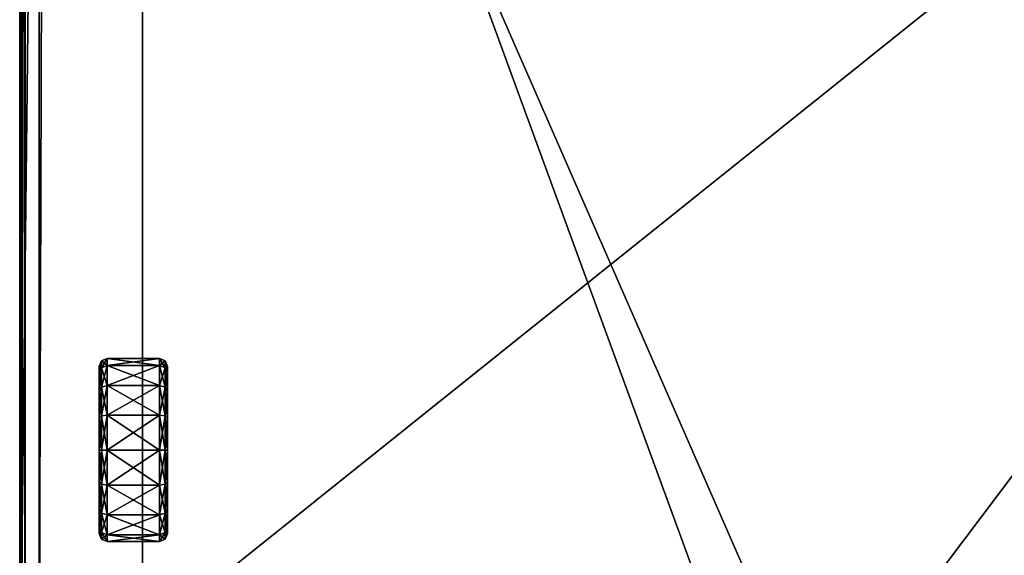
# Model space of a CAD drawing. Header units: centimetres. Extents: x -30.2 to 30.2, y -8.4 to 52.9.
# Tile 255 of 256: x -30.2 to -2.7, y 7.3 to 22.3. Entities that reach past the tile are written whole.
import ezdxf

# ---------------------------------------------------------------- set-up
doc = ezdxf.new("R2010")
doc.units = ezdxf.units.CM
doc.layers.add('RF461304_Body', color=7, linetype='Continuous', true_color=0x1c1cb1)

msp = doc.modelspace()

# ---------------------------------------------------------------- meshes
at = {"layer": 'RF461304_Body', "color": 213, "true_color": 0xc458e1}
mesh = msp.add_polyface(dxfattribs=at)
corners = [(-30.16, 2.326, 24.244), (-30.16, 52.722, 24.244), (-29.616, 49.817, 24.244), (-29.616, 2.689, 24.244), (29.393, 49.966, 7.544), (-29.468, 49.966, 7.544), (-29.468, 49.966, 24.244), (-29.616, 49.817, 7.544), (-29.616, 2.689, 7.544), (-29.6, 49.9, -0.249), (-29.55, 49.949, -0.249), (-29.468, 49.966, -0.249), (-29.616, 49.817, -0.249), (-29.616, 2.689, -0.249), (29.393, 49.966, -0.249), (-30.012, 2.326, 209.235), (-7.966, 2.326, 209.235), (-30.012, 52.722, 209.235), (-30.16, 2.326, 201.143), (-30.16, 52.722, 201.143), (-30.16, 52.722, 209.086), (-30.16, 2.326, 209.086), (-26.741, -2.495, 27.742), (-26.741, 48.346, 27.742), (-26.741, 48.797, 197.645), (-26.741, -2.495, 197.645), (-7.966, -2.495, 197.645), (-29.55, 49.949, 7.544), (-29.55, 49.949, 24.244), (-30.094, 52.722, 209.218), (-30.094, 2.326, 209.218), (-30.144, 52.805, 24.244), (-29.6, 49.9, 24.244), (-29.6, 49.9, 7.544), (-30.144, 52.722, 209.169), (-30.144, 2.326, 209.169)]
mesh.append_faces([[corners[k] for k in face] for face in [(15, 16, 17), (25, 24, 26)]], dxfattribs={"color": 213})
mesh.append_faces([[corners[k] for k in face] for face in [(13, 11, 14)]], dxfattribs={"vtx0": -1, "vtx2": -1, "color": 213})
mesh.append_faces([[corners[k] for k in face] for face in [(12, 9, 11), (13, 12, 11)]], dxfattribs={"vtx1": -1, "vtx2": -1, "color": 213})
mesh.append_faces([[corners[k] for k in face] for face in [(0, 1, 2), (2, 3, 0), (4, 5, 6), (3, 2, 7), (7, 8, 3), (9, 10, 11), (1, 0, 18), (18, 19, 1), (14, 11, 5), (7, 12, 13), (13, 8, 7), (20, 19, 18), (18, 21, 20), (22, 23, 24), (27, 28, 6), (6, 5, 27), (29, 30, 15), (15, 17, 29), (10, 27, 5), (5, 11, 10), (31, 32, 2), (33, 32, 28), (28, 27, 33), (7, 2, 32), (32, 33, 7), (34, 35, 30), (30, 29, 34), (20, 21, 35), (35, 34, 20), (9, 33, 27), (27, 10, 9), (12, 7, 33), (33, 9, 12)]], dxfattribs={"vtx2": -1, "color": 213})
mesh = msp.add_polyface(dxfattribs=at)
corners = [(-26.741, 48.346, 27.742), (26.666, 48.346, 27.742), (26.666, 48.797, 197.645), (-26.741, 48.797, 197.645), (-30.012, 52.871, 201.143), (30.011, 52.871, 201.143), (30.011, 52.871, 24.244), (29.393, 49.966, 24.244), (-29.468, 49.966, 24.244), (29.393, 49.966, 7.544), (29.542, 2.689, -0.249), (29.393, 49.966, -0.249), (29.476, 49.949, -0.249), (29.525, 49.9, -0.249), (29.542, 49.817, -0.249), (29.542, 2.689, 7.544), (29.542, 49.817, 7.544), (29.542, 49.817, 24.244), (-29.468, 49.966, 7.544), (-30.012, 52.871, 209.086), (30.011, 52.871, 209.086), (30.011, 52.722, 209.235), (-30.012, 52.722, 209.235), (-7.966, 2.326, 209.235), (30.011, 2.326, 209.235), (26.666, -2.495, 27.742), (-7.966, -2.495, 197.645), (26.666, -2.495, 197.645), (30.011, 52.805, 209.218), (29.525, 49.9, 24.244), (30.143, 52.805, 24.244), (30.16, 52.722, 24.244), (29.525, 49.9, 7.544), (-30.012, 52.805, 209.218), (30.011, 52.855, 209.169), (29.476, 49.949, 24.244), (30.094, 52.855, 24.244), (29.476, 49.949, 7.544)]
mesh.append_faces([[corners[k] for k in face] for face in [(10, 13, 14)]], dxfattribs={"vtx0": -1, "color": 213})
mesh.append_faces([[corners[k] for k in face] for face in [(10, 11, 12), (10, 12, 13)]], dxfattribs={"vtx0": -1, "vtx2": -1, "color": 213})
mesh.append_faces([[corners[k] for k in face] for face in [(0, 1, 2), (2, 3, 0), (4, 5, 6), (6, 7, 8), (8, 7, 9), (15, 16, 17), (18, 9, 11), (14, 16, 15), (19, 20, 5), (21, 22, 23), (23, 24, 21), (25, 1, 0), (26, 3, 2), (27, 2, 1), (22, 21, 28), (29, 30, 31), (31, 17, 29), (32, 29, 17), (17, 16, 32), (13, 32, 16), (16, 14, 13), (33, 28, 34), (34, 20, 19), (35, 36, 30), (30, 29, 35), (7, 6, 36), (36, 35, 7), (37, 35, 29), (29, 32, 37), (9, 7, 35), (35, 37, 9), (12, 37, 32), (32, 13, 12), (11, 9, 37), (37, 12, 11)]], dxfattribs={"vtx2": -1, "color": 213})
mesh = msp.add_polyface(dxfattribs=at)
corners = [(29.542, 2.689, 7.544), (29.542, -1.827, 7.544), (-29.616, -1.827, 7.544), (-7.966, -2.347, 209.235), (30.011, -2.347, 209.235), (30.011, 2.326, 209.235), (-7.966, 2.326, 209.235), (29.542, -1.827, 24.244), (29.542, 2.689, 24.244), (30.16, 2.326, 24.244), (-29.616, -1.827, 24.244), (30.011, -2.495, 24.244), (29.542, 2.689, -0.249), (-29.616, 2.689, -0.249), (29.393, 49.966, -0.249), (29.542, 49.817, 24.244), (29.542, 49.817, -0.249), (30.011, -2.495, 209.086), (-7.966, -2.495, 209.086), (-7.966, -2.495, 201.143), (30.011, -2.495, 201.143), (-9.612, -2.495, 207.43), (-9.612, -2.495, 202.073), (-9.612, 0.658, 207.43), (-9.612, 0.658, 202.073), (-26.741, -2.495, 27.742), (-30.012, -2.495, 24.244), (26.666, -2.495, 27.742), (-7.966, -2.495, 197.645), (26.666, -2.495, 197.645), (-26.741, 48.346, 27.742), (26.666, 48.797, 197.645), (26.666, 48.346, 27.742), (30.011, -2.429, 209.218), (-7.966, -2.429, 209.218), (30.011, -2.479, 209.169), (-7.966, -2.479, 209.169), (30.16, -2.347, 24.244), (30.143, -2.429, 24.244), (30.094, -2.479, 24.244)]
mesh.append_faces([[corners[k] for k in face] for face in [(7, 37, 38), (7, 38, 39), (7, 39, 11)]], dxfattribs={"color": 213})
mesh.append_faces([[corners[k] for k in face] for face in [(12, 13, 14)]], dxfattribs={"vtx1": -1, "vtx2": -1, "color": 213})
mesh.append_faces([[corners[k] for k in face] for face in [(0, 1, 2), (3, 4, 5), (5, 6, 3), (7, 8, 9), (10, 7, 11), (8, 7, 1), (1, 0, 8), (2, 1, 7), (9, 8, 15), (15, 8, 0), (13, 12, 0), (0, 12, 16), (17, 18, 19), (19, 20, 17), (18, 21, 22), (22, 19, 18), (21, 23, 24), (24, 22, 21), (25, 26, 11), (11, 27, 25), (19, 28, 29), (29, 20, 19), (20, 29, 27), (27, 11, 20), (30, 25, 27), (31, 29, 28), (32, 27, 29), (33, 4, 3), (3, 34, 33), (35, 33, 34), (34, 36, 35), (17, 35, 36), (36, 18, 17)]], dxfattribs={"vtx2": -1, "color": 213})
mesh = msp.add_polyface(dxfattribs=at)
corners = [(-29.616, -1.827, 7.544), (-29.616, 2.689, 7.544), (29.542, 2.689, 7.544), (30.011, -2.495, 24.244), (-30.012, -2.495, 24.244), (-29.616, -1.827, 24.244), (29.542, -1.827, 24.244), (-30.16, 2.326, 24.244), (-29.616, 2.689, 24.244), (-30.16, -2.347, 24.244), (-29.616, 2.689, -0.249), (-28.983, 0.658, 207.43), (-28.983, 0.658, 202.073), (-9.612, 0.658, 202.073), (-9.612, 0.658, 207.43), (-30.012, -2.347, 209.235), (-7.966, -2.347, 209.235), (-7.966, 2.326, 209.235), (-30.012, 2.326, 209.235), (-30.012, -2.495, 201.143), (-28.983, -2.495, 202.073), (-28.983, -2.495, 207.43), (-30.012, -2.495, 209.086), (-9.612, -2.495, 207.43), (-7.966, -2.495, 209.086), (-7.966, -2.495, 201.143), (-9.612, -2.495, 202.073), (-26.741, -2.495, 27.742), (-26.741, -2.495, 197.645), (-7.966, -2.495, 197.645), (-26.741, 48.797, 197.645), (-30.012, -2.429, 209.218), (-7.966, -2.429, 209.218), (-30.012, -2.479, 209.169), (-7.966, -2.479, 209.169), (-30.094, -2.479, 24.244), (-30.144, -2.429, 24.244)]
mesh.append_faces([[corners[k] for k in face] for face in [(5, 4, 35), (5, 35, 36), (5, 36, 9)]], dxfattribs={"color": 213})
mesh.append_faces([[corners[k] for k in face] for face in [(0, 1, 2), (3, 4, 5), (6, 5, 0), (7, 8, 5), (5, 9, 7), (5, 8, 1), (1, 0, 5), (2, 1, 10), (11, 12, 13), (13, 14, 11), (15, 16, 17), (17, 18, 15), (19, 20, 21), (21, 22, 19), (22, 21, 23), (23, 24, 22), (25, 26, 20), (20, 19, 25), (20, 12, 11), (11, 21, 20), (21, 11, 14), (14, 23, 21), (26, 13, 12), (12, 20, 26), (4, 27, 28), (28, 19, 4), (19, 28, 29), (29, 25, 19), (30, 28, 27), (16, 15, 31), (31, 32, 16), (32, 31, 33), (33, 34, 32), (34, 33, 22), (22, 24, 34)]], dxfattribs={"vtx2": -1, "color": 213})
at = {"layer": 'RF461304_Body', "color": 221, "true_color": 0xe5a6d7}
mesh = msp.add_polyface(dxfattribs=at)
corners = [(-27.945, 10.266, 0.578), (-27.945, 7.941, 0.578), (-27.945, 8.118, 1.467), (-27.945, 8.622, 2.222), (-27.945, 9.376, 2.726), (-27.945, 10.266, 2.903), (-27.945, 11.155, 2.726), (-27.945, 11.91, 2.222), (-27.945, 12.414, 1.467), (-27.945, 12.591, 0.578), (-27.945, 12.414, -0.312), (-27.945, 11.91, -1.066), (-27.945, 11.155, -1.57), (-27.945, 10.266, -1.747), (-27.945, 9.376, -1.57), (-27.945, 8.622, -1.066), (-27.945, 8.118, -0.312), (-27.879, 7.782, 0.578), (-27.879, 7.971, 1.528), (-27.879, 8.509, 2.334), (-27.879, 9.315, 2.873), (-27.879, 10.266, 3.062), (-27.879, 11.216, 2.873), (-27.879, 12.022, 2.334), (-27.879, 12.56, 1.528), (-27.879, 12.75, 0.578), (-27.879, 12.56, -0.373), (-27.879, 12.022, -1.179), (-27.879, 11.216, -1.717), (-27.879, 10.266, -1.906), (-27.879, 9.315, -1.717), (-27.879, 8.509, -1.179), (-27.879, 7.971, -0.373), (-27.72, 7.716, 0.578), (-27.72, 7.91, 1.554), (-27.72, 8.463, 2.381), (-27.72, 9.29, 2.933), (-27.72, 10.266, 3.128), (-27.72, 11.241, 2.933), (-27.72, 12.069, 2.381), (-27.72, 12.621, 1.554), (-27.72, 12.815, 0.578), (-27.72, 12.621, -0.398), (-27.72, 12.069, -1.225), (-27.72, 11.241, -1.778), (-27.72, 10.266, -1.972), (-27.72, 9.29, -1.778), (-27.72, 8.463, -1.225), (-27.72, 7.91, -0.398), (-26.27, 7.716, 0.578), (-26.27, 7.91, 1.554), (-26.27, 8.463, 2.381), (-26.27, 9.29, 2.933), (-26.27, 10.266, 3.128), (-26.27, 11.241, 2.933), (-26.27, 12.069, 2.381), (-26.27, 12.621, 1.554), (-26.27, 12.815, 0.578), (-26.27, 12.621, -0.398), (-26.27, 12.069, -1.225), (-26.27, 11.241, -1.778), (-26.27, 10.266, -1.972), (-26.27, 9.29, -1.778), (-26.27, 8.463, -1.225), (-26.27, 7.91, -0.398), (-26.111, 7.782, 0.578), (-26.111, 7.971, 1.528), (-26.111, 8.509, 2.334), (-26.111, 9.315, 2.873), (-26.111, 10.266, 3.062), (-26.111, 11.216, 2.873), (-26.111, 12.022, 2.334), (-26.111, 12.56, 1.528), (-26.111, 12.75, 0.578), (-26.111, 12.56, -0.373), (-26.111, 12.022, -1.179), (-26.111, 11.216, -1.717), (-26.111, 10.266, -1.906), (-26.111, 9.315, -1.717), (-26.111, 8.509, -1.179), (-26.111, 7.971, -0.373), (-26.045, 7.941, 0.578), (-26.045, 8.118, 1.467), (-26.045, 8.622, 2.222), (-26.045, 9.376, 2.726), (-26.045, 10.266, 2.903), (-26.045, 11.155, 2.726), (-26.045, 11.91, 2.222), (-26.045, 12.414, 1.467), (-26.045, 12.591, 0.578), (-26.045, 12.414, -0.312), (-26.045, 11.91, -1.066), (-26.045, 11.155, -1.57), (-26.045, 10.266, -1.747), (-26.045, 9.376, -1.57), (-26.045, 8.622, -1.066), (-26.045, 8.118, -0.312), (-26.045, 10.266, 0.578)]
mesh.append_faces([[corners[k] for k in face] for face in [(0, 1, 2), (0, 2, 3), (0, 3, 4), (0, 4, 5), (0, 5, 6), (0, 6, 7), (0, 7, 8), (0, 8, 9), (0, 9, 10), (0, 10, 11), (0, 11, 12), (0, 12, 13), (0, 13, 14), (0, 14, 15), (0, 15, 16), (0, 16, 1), (81, 97, 82), (82, 97, 83), (83, 97, 84), (84, 97, 85), (85, 97, 86), (86, 97, 87), (87, 97, 88), (88, 97, 89), (89, 97, 90), (90, 97, 91), (91, 97, 92), (92, 97, 93), (93, 97, 94), (94, 97, 95), (95, 97, 96), (96, 97, 81)]], dxfattribs={"color": 221})
mesh.append_faces([[corners[k] for k in face] for face in [(18, 2, 1), (1, 17, 18), (19, 3, 2), (2, 18, 19), (20, 4, 3), (3, 19, 20), (21, 5, 4), (4, 20, 21), (22, 6, 5), (5, 21, 22), (23, 7, 6), (6, 22, 23), (24, 8, 7), (7, 23, 24), (25, 9, 8), (8, 24, 25), (26, 10, 9), (9, 25, 26), (27, 11, 10), (10, 26, 27), (28, 12, 11), (11, 27, 28), (29, 13, 12), (12, 28, 29), (30, 14, 13), (13, 29, 30), (31, 15, 14), (14, 30, 31), (32, 16, 15), (15, 31, 32), (17, 1, 16), (16, 32, 17), (34, 18, 17), (17, 33, 34), (35, 19, 18), (18, 34, 35), (36, 20, 19), (19, 35, 36), (37, 21, 20), (20, 36, 37), (38, 22, 21), (21, 37, 38), (39, 23, 22), (22, 38, 39), (40, 24, 23), (23, 39, 40), (41, 25, 24), (24, 40, 41), (42, 26, 25), (25, 41, 42), (43, 27, 26), (26, 42, 43), (44, 28, 27), (27, 43, 44), (45, 29, 28), (28, 44, 45), (46, 30, 29), (29, 45, 46), (47, 31, 30), (30, 46, 47), (48, 32, 31), (31, 47, 48), (33, 17, 32), (32, 48, 33), (50, 34, 33), (33, 49, 50), (51, 35, 34), (34, 50, 51), (52, 36, 35), (35, 51, 52), (53, 37, 36), (36, 52, 53), (54, 38, 37), (37, 53, 54), (55, 39, 38), (38, 54, 55), (56, 40, 39), (39, 55, 56), (57, 41, 40), (40, 56, 57), (58, 42, 41), (41, 57, 58), (59, 43, 42), (42, 58, 59), (60, 44, 43), (43, 59, 60), (61, 45, 44), (44, 60, 61), (62, 46, 45), (45, 61, 62), (63, 47, 46), (46, 62, 63), (64, 48, 47), (47, 63, 64), (49, 33, 48), (48, 64, 49), (66, 50, 49), (49, 65, 66), (67, 51, 50), (50, 66, 67), (68, 52, 51), (51, 67, 68), (69, 53, 52), (52, 68, 69), (70, 54, 53), (53, 69, 70), (71, 55, 54), (54, 70, 71), (72, 56, 55), (55, 71, 72), (73, 57, 56), (56, 72, 73), (74, 58, 57), (57, 73, 74), (75, 59, 58), (58, 74, 75), (76, 60, 59), (59, 75, 76), (77, 61, 60), (60, 76, 77), (78, 62, 61), (61, 77, 78), (79, 63, 62), (62, 78, 79), (80, 64, 63), (63, 79, 80), (65, 49, 64), (64, 80, 65), (82, 66, 65), (65, 81, 82), (83, 67, 66), (66, 82, 83), (84, 68, 67), (67, 83, 84), (85, 69, 68), (68, 84, 85), (86, 70, 69), (69, 85, 86), (87, 71, 70), (70, 86, 87), (88, 72, 71), (71, 87, 88), (89, 73, 72), (72, 88, 89), (90, 74, 73), (73, 89, 90), (91, 75, 74), (74, 90, 91), (92, 76, 75), (75, 91, 92), (93, 77, 76), (76, 92, 93), (94, 78, 77), (77, 93, 94), (95, 79, 78), (78, 94, 95), (96, 80, 79), (79, 95, 96), (81, 65, 80), (80, 96, 81)]], dxfattribs={"vtx2": -1, "color": 221})

doc.saveas('drawing.dxf')
